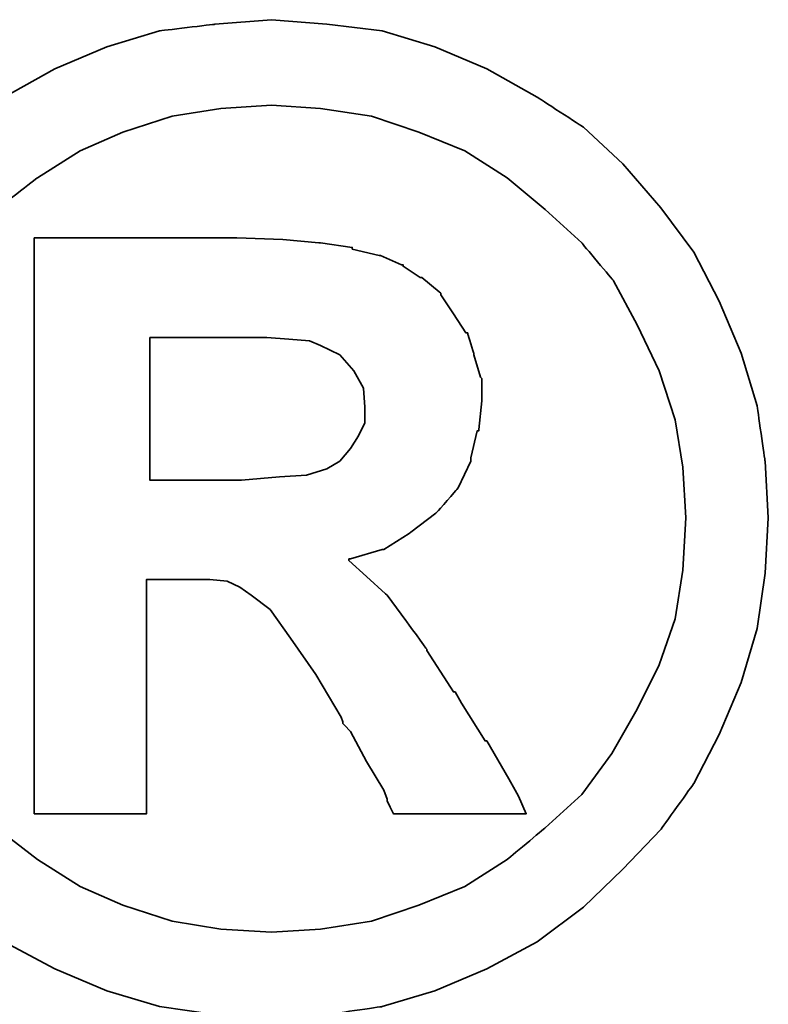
# Model space of a CAD drawing. Header units: millimetres. Extents: x -386 to 3135, y -1989 to 860.
# Tile 89 of 256: x -68.79 to -67.53, y -1628.44 to -1626.78. Entities that reach past the tile are written whole.
import ezdxf

# ---------------------------------------------------------------- set-up
doc = ezdxf.new("R2010")
doc.units = ezdxf.units.MM
doc.layers.add('DIM', color=4, linetype='CONTINUOUS')
doc.layers.add('layer 1', color=7, linetype='CONTINUOUS')

# ---------------------------------------------------------------- blocks, each defined once
blk = doc.blocks.new('TBI MOTION logo(完整正式版)')
at = {"layer": 'layer 1', "color": 22, "lineweight": 35}
for points, knots in [([(-91.89366, 20.43624), (-91.89366, 20.43624), (-91.91351, 20.77862), (-91.91351, 20.77862), (-91.91351, 20.77862), (-91.91351, 20.77862), (-91.96114, 21.11206), (-91.96114, 21.11206), (-91.96114, 21.11206), (-91.96114, 21.11206), (-92.05641, 21.42764), (-92.05641, 21.42764), (-92.05641, 21.42764), (-92.05641, 21.42764), (-92.18939, 21.74124), (-92.18939, 21.74124), (-92.18939, 21.74124), (-92.18939, 21.74124), (-92.34222, 22.03697), (-92.34222, 22.03697), (-92.34222, 22.03697), (-92.34222, 22.03697), (-92.5407, 22.30294), (-92.5407, 22.30294), (-92.5407, 22.30294), (-92.5407, 22.30294), (-92.76895, 22.5689), (-92.76895, 22.5689), (-92.76895, 22.5689), (-92.76895, 22.5689), (-93.00713, 22.78921), (-93.00713, 22.78921), (-93.00713, 22.78921), (-93.00713, 22.78921), (-93.285, 22.96982), (-93.285, 22.96982), (-93.285, 22.96982), (-93.285, 22.96982), (-93.58867, 23.14051), (-93.58867, 23.14051), (-93.58867, 23.14051), (-93.58867, 23.14051), (-93.90227, 23.2735), (-93.90227, 23.2735), (-93.90227, 23.2735), (-93.90227, 23.2735), (-94.21785, 23.36877), (-94.21785, 23.36877), (-94.21785, 23.36877), (-94.21785, 23.36877), (-94.55129, 23.40846), (-94.55129, 23.40846), (-94.55129, 23.40846), (-94.55129, 23.40846), (-94.88474, 23.43625), (-94.88474, 23.43625), (-94.88474, 23.43625), (-94.88474, 23.43625), (-95.22612, 23.40846), (-95.22612, 23.40846), (-95.22612, 23.40846), (-95.22612, 23.40846), (-95.55956, 23.36877), (-95.55956, 23.36877), (-95.55956, 23.36877), (-95.55956, 23.36877), (-95.87515, 23.2735), (-95.87515, 23.2735), (-95.87515, 23.2735), (-95.87515, 23.2735), (-96.18973, 23.14051), (-96.18973, 23.14051), (-96.18973, 23.14051), (-96.18973, 23.14051), (-96.4944, 22.96982), (-96.4944, 22.96982), (-96.4944, 22.96982), (-96.4944, 22.96982), (-96.77028, 22.78921), (-96.77028, 22.78921), (-96.77028, 22.78921), (-96.77028, 22.78921), (-97.00846, 22.5689), (-97.00846, 22.5689), (-97.00846, 22.5689), (-97.00846, 22.5689), (-97.23671, 22.30294), (-97.23671, 22.30294), (-97.23671, 22.30294), (-97.23671, 22.30294), (-97.43618, 22.03697), (-97.43618, 22.03697), (-97.43618, 22.03697), (-97.43618, 22.03697), (-97.58901, 21.74124), (-97.58901, 21.74124), (-97.58901, 21.74124), (-97.58901, 21.74124), (-97.72298, 21.42764), (-97.72298, 21.42764), (-97.72298, 21.42764), (-97.72298, 21.42764), (-97.81825, 21.11206), (-97.81825, 21.11206), (-97.81825, 21.11206), (-97.81825, 21.11206), (-97.86589, 20.77862), (-97.86589, 20.77862), (-97.86589, 20.77862), (-97.86589, 20.77862), (-97.88375, 20.43624), (-97.88375, 20.43624), (-97.88375, 20.43624), (-97.88375, 20.43624), (-97.86589, 20.1028), (-97.86589, 20.1028), (-97.86589, 20.1028), (-97.86589, 20.1028), (-97.81825, 19.77035), (-97.81825, 19.77035), (-97.81825, 19.77035), (-97.81825, 19.77035), (-97.72298, 19.44583), (-97.72298, 19.44583), (-97.72298, 19.44583), (-97.72298, 19.44583), (-97.58901, 19.13224), (-97.58901, 19.13224), (-97.58901, 19.13224), (-97.58901, 19.13224), (-97.43618, 18.83749), (-97.43618, 18.83749), (-97.43618, 18.83749), (-97.43618, 18.83749), (-97.23671, 18.55963), (-97.23671, 18.55963), (-97.23671, 18.55963), (-97.23671, 18.55963), (-97.00846, 18.32145), (-97.00846, 18.32145), (-97.00846, 18.32145), (-97.00846, 18.32145), (-96.77028, 18.0932), (-96.77028, 18.0932), (-96.77028, 18.0932), (-96.77028, 18.0932), (-96.4944, 17.88381), (-96.4944, 17.88381), (-96.4944, 17.88381), (-96.4944, 17.88381), (-96.18973, 17.72205), (-96.18973, 17.72205), (-96.18973, 17.72205), (-96.18973, 17.72205), (-95.87515, 17.58906), (-95.87515, 17.58906), (-95.87515, 17.58906), (-95.87515, 17.58906), (-95.55956, 17.4938), (-95.55956, 17.4938), (-95.55956, 17.4938), (-95.55956, 17.4938), (-95.22612, 17.44616), (-95.22612, 17.44616), (-95.22612, 17.44616), (-95.22612, 17.44616), (-94.88474, 17.42631), (-94.88474, 17.42631), (-94.88474, 17.42631), (-94.88474, 17.42631), (-94.55129, 17.44616), (-94.55129, 17.44616), (-94.55129, 17.44616), (-94.55129, 17.44616), (-94.21785, 17.4938), (-94.21785, 17.4938), (-94.21785, 17.4938), (-94.21785, 17.4938), (-93.90227, 17.58906), (-93.90227, 17.58906), (-93.90227, 17.58906), (-93.90227, 17.58906), (-93.58867, 17.72205), (-93.58867, 17.72205), (-93.58867, 17.72205), (-93.58867, 17.72205), (-93.285, 17.88381), (-93.285, 17.88381), (-93.285, 17.88381), (-93.285, 17.88381), (-93.00713, 18.0932), (-93.00713, 18.0932), (-93.00713, 18.0932), (-93.00713, 18.0932), (-92.76895, 18.32145), (-92.76895, 18.32145), (-92.76895, 18.32145), (-92.76895, 18.32145), (-92.5407, 18.55963), (-92.5407, 18.55963), (-92.5407, 18.55963), (-92.5407, 18.55963), (-92.34222, 18.83749), (-92.34222, 18.83749), (-92.34222, 18.83749), (-92.34222, 18.83749), (-92.18939, 19.13224), (-92.18939, 19.13224), (-92.18939, 19.13224), (-92.18939, 19.13224), (-92.05641, 19.44583), (-92.05641, 19.44583), (-92.05641, 19.44583), (-92.05641, 19.44583), (-91.96114, 19.77035), (-91.96114, 19.77035), (-91.96114, 19.77035), (-91.96114, 19.77035), (-91.91351, 20.1028), (-91.91351, 20.1028), (-91.91351, 20.1028), (-91.91351, 20.1028), (-91.89366, 20.43624), (-91.89366, 20.43624)], [0, 0, 0, 0, 0.0178571, 0.0178571, 0.0178571, 0.0178572, 0.0357143, 0.0357143, 0.0357143, 0.0357143, 0.0535714, 0.0535714, 0.0535714, 0.0535714, 0.0714286, 0.0714286, 0.0714286, 0.0714286, 0.0892857, 0.0892857, 0.0892857, 0.0892857, 0.1071429, 0.1071429, 0.1071429, 0.1071429, 0.125, 0.125, 0.125, 0.125, 0.1428571, 0.1428571, 0.1428571, 0.1428572, 0.1607143, 0.1607143, 0.1607143, 0.1607143, 0.1785714, 0.1785714, 0.1785714, 0.1785714, 0.1964286, 0.1964286, 0.1964286, 0.1964286, 0.2142857, 0.2142857, 0.2142857, 0.2142857, 0.2321429, 0.2321429, 0.2321429, 0.2321429, 0.25, 0.25, 0.25, 0.25, 0.2678571, 0.2678571, 0.2678571, 0.2678572, 0.2857143, 0.2857143, 0.2857143, 0.2857143, 0.3035714, 0.3035714, 0.3035714, 0.3035714, 0.3214286, 0.3214286, 0.3214286, 0.3214286, 0.3392857, 0.3392857, 0.3392857, 0.3392857, 0.3571429, 0.3571429, 0.3571429, 0.3571429, 0.375, 0.375, 0.375, 0.375, 0.3928571, 0.3928571, 0.3928571, 0.3928572, 0.4107143, 0.4107143, 0.4107143, 0.4107143, 0.4285714, 0.4285714, 0.4285714, 0.4285714, 0.4464286, 0.4464286, 0.4464286, 0.4464286, 0.4642857, 0.4642857, 0.4642857, 0.4642857, 0.4821429, 0.4821429, 0.4821429, 0.4821429, 0.5, 0.5, 0.5, 0.5, 0.5178571, 0.5178571, 0.5178571, 0.5178572, 0.5357143, 0.5357143, 0.5357143, 0.5357143, 0.5535714, 0.5535714, 0.5535714, 0.5535714, 0.5714286, 0.5714286, 0.5714286, 0.5714286, 0.5892857, 0.5892857, 0.5892857, 0.5892857, 0.6071429, 0.6071429, 0.6071429, 0.6071429, 0.625, 0.625, 0.625, 0.625, 0.6428571, 0.6428571, 0.6428571, 0.6428572, 0.6607143, 0.6607143, 0.6607143, 0.6607143, 0.6785714, 0.6785714, 0.6785714, 0.6785714, 0.6964286, 0.6964286, 0.6964286, 0.6964286, 0.7142857, 0.7142857, 0.7142857, 0.7142857, 0.7321429, 0.7321429, 0.7321429, 0.7321429, 0.75, 0.75, 0.75, 0.75, 0.7678571, 0.7678571, 0.7678571, 0.7678572, 0.7857143, 0.7857143, 0.7857143, 0.7857143, 0.8035714, 0.8035714, 0.8035714, 0.8035714, 0.8214286, 0.8214286, 0.8214286, 0.8214286, 0.8392857, 0.8392857, 0.8392857, 0.8392857, 0.8571429, 0.8571429, 0.8571429, 0.8571429, 0.875, 0.875, 0.875, 0.875, 0.8928571, 0.8928571, 0.8928571, 0.8928572, 0.9107143, 0.9107143, 0.9107143, 0.9107143, 0.9285714, 0.9285714, 0.9285714, 0.9285714, 0.9464286, 0.9464286, 0.9464286, 0.9464286, 0.9642857, 0.9642857, 0.9642857, 0.9642857, 0.9821429, 0.9821429, 0.9821429, 0.9821429, 1, 1, 1, 1]), ([(-92.38986, 20.43624), (-92.38986, 20.43624), (-92.40871, 20.74091), (-92.40871, 20.74091), (-92.40871, 20.74091), (-92.40871, 20.74091), (-92.45536, 21.02672), (-92.45536, 21.02672), (-92.45536, 21.02672), (-92.45536, 21.02672), (-92.55063, 21.32245), (-92.55063, 21.32245), (-92.55063, 21.32245), (-92.55063, 21.32245), (-92.68361, 21.59833), (-92.68361, 21.59833), (-92.68361, 21.59833), (-92.68361, 21.59833), (-92.82651, 21.86429), (-92.82651, 21.86429), (-92.82651, 21.86429), (-92.82651, 21.86429), (-93.01705, 22.09255), (-93.01705, 22.09255), (-93.01705, 22.09255), (-93.01705, 22.09255), (-93.23736, 22.29301), (-93.23736, 22.29301), (-93.23736, 22.29301), (-93.23736, 22.29301), (-93.46561, 22.48355), (-93.46561, 22.48355), (-93.46561, 22.48355), (-93.46561, 22.48355), (-93.72165, 22.6463), (-93.72165, 22.6463), (-93.72165, 22.6463), (-93.72165, 22.6463), (-93.99754, 22.75944), (-93.99754, 22.75944), (-93.99754, 22.75944), (-93.99754, 22.75944), (-94.28335, 22.85471), (-94.28335, 22.85471), (-94.28335, 22.85471), (-94.28335, 22.85471), (-94.589, 22.90234), (-94.589, 22.90234), (-94.589, 22.90234), (-94.589, 22.90234), (-94.88474, 22.92219), (-94.88474, 22.92219), (-94.88474, 22.92219), (-94.88474, 22.92219), (-95.1894, 22.90234), (-95.1894, 22.90234), (-95.1894, 22.90234), (-95.1894, 22.90234), (-95.48315, 22.85471), (-95.48315, 22.85471), (-95.48315, 22.85471), (-95.48315, 22.85471), (-95.77988, 22.75944), (-95.77988, 22.75944), (-95.77988, 22.75944), (-95.77988, 22.75944), (-96.03691, 22.6463), (-96.03691, 22.6463), (-96.03691, 22.6463), (-96.03691, 22.6463), (-96.29394, 22.48355), (-96.29394, 22.48355), (-96.29394, 22.48355), (-96.29394, 22.48355), (-96.54203, 22.29301), (-96.54203, 22.29301), (-96.54203, 22.29301), (-96.54203, 22.29301), (-96.75937, 22.09255), (-96.75937, 22.09255), (-96.75937, 22.09255), (-96.75937, 22.09255), (-96.9509, 21.86429), (-96.9509, 21.86429), (-96.9509, 21.86429), (-96.9509, 21.86429), (-97.0938, 21.59833), (-97.0938, 21.59833), (-97.0938, 21.59833), (-97.0938, 21.59833), (-97.21686, 21.32245), (-97.21686, 21.32245), (-97.21686, 21.32245), (-97.21686, 21.32245), (-97.32206, 21.02672), (-97.32206, 21.02672), (-97.32206, 21.02672), (-97.32206, 21.02672), (-97.36076, 20.74091), (-97.36076, 20.74091), (-97.36076, 20.74091), (-97.36076, 20.74091), (-97.37961, 20.43624), (-97.37961, 20.43624), (-97.37961, 20.43624), (-97.37961, 20.43624), (-97.36076, 20.12165), (-97.36076, 20.12165), (-97.36076, 20.12165), (-97.36076, 20.12165), (-97.32206, 19.82791), (-97.32206, 19.82791), (-97.32206, 19.82791), (-97.32206, 19.82791), (-97.21686, 19.55102), (-97.21686, 19.55102), (-97.21686, 19.55102), (-97.21686, 19.55102), (-97.0938, 19.28407), (-97.0938, 19.28407), (-97.0938, 19.28407), (-97.0938, 19.28407), (-96.94098, 19.01811), (-96.94098, 19.01811), (-96.94098, 19.01811), (-96.94098, 19.01811), (-96.75937, 18.77001), (-96.75937, 18.77001), (-96.75937, 18.77001), (-96.75937, 18.77001), (-96.54203, 18.56955), (-96.54203, 18.56955), (-96.54203, 18.56955), (-96.54203, 18.56955), (-96.29394, 18.37901), (-96.29394, 18.37901), (-96.29394, 18.37901), (-96.29394, 18.37901), (-96.03691, 18.21725), (-96.03691, 18.21725), (-96.03691, 18.21725), (-96.03691, 18.21725), (-95.77988, 18.10412), (-95.77988, 18.10412), (-95.77988, 18.10412), (-95.77988, 18.10412), (-95.48315, 18.00786), (-95.48315, 18.00786), (-95.48315, 18.00786), (-95.48315, 18.00786), (-95.1894, 17.96022), (-95.1894, 17.96022), (-95.1894, 17.96022), (-95.1894, 17.96022), (-94.88474, 17.94137), (-94.88474, 17.94137), (-94.88474, 17.94137), (-94.88474, 17.94137), (-94.589, 17.96022), (-94.589, 17.96022), (-94.589, 17.96022), (-94.589, 17.96022), (-94.28335, 18.00786), (-94.28335, 18.00786), (-94.28335, 18.00786), (-94.28335, 18.00786), (-93.99754, 18.10412), (-93.99754, 18.10412), (-93.99754, 18.10412), (-93.99754, 18.10412), (-93.72165, 18.21725), (-93.72165, 18.21725), (-93.72165, 18.21725), (-93.72165, 18.21725), (-93.46561, 18.37901), (-93.46561, 18.37901), (-93.46561, 18.37901), (-93.46561, 18.37901), (-93.23736, 18.56955), (-93.23736, 18.56955), (-93.23736, 18.56955), (-93.23736, 18.56955), (-93.01705, 18.77001), (-93.01705, 18.77001), (-93.01705, 18.77001), (-93.01705, 18.77001), (-92.83644, 19.01811), (-92.83644, 19.01811), (-92.83644, 19.01811), (-92.83644, 19.01811), (-92.68361, 19.28407), (-92.68361, 19.28407), (-92.68361, 19.28407), (-92.68361, 19.28407), (-92.55063, 19.55102), (-92.55063, 19.55102), (-92.55063, 19.55102), (-92.55063, 19.55102), (-92.45536, 19.82791), (-92.45536, 19.82791), (-92.45536, 19.82791), (-92.45536, 19.82791), (-92.40871, 20.12165), (-92.40871, 20.12165), (-92.40871, 20.12165), (-92.40871, 20.12165), (-92.38986, 20.43624), (-92.38986, 20.43624)], [0, 0, 0, 0, 0.0192308, 0.0192308, 0.0192308, 0.0192308, 0.0384615, 0.0384615, 0.0384615, 0.0384615, 0.0576923, 0.0576923, 0.0576923, 0.0576923, 0.0769231, 0.0769231, 0.0769231, 0.0769231, 0.0961538, 0.0961538, 0.0961538, 0.0961539, 0.1153846, 0.1153846, 0.1153846, 0.1153846, 0.1346154, 0.1346154, 0.1346154, 0.1346154, 0.1538462, 0.1538462, 0.1538462, 0.1538462, 0.1730769, 0.1730769, 0.1730769, 0.1730769, 0.1923077, 0.1923077, 0.1923077, 0.1923077, 0.2115385, 0.2115385, 0.2115385, 0.2115385, 0.2307692, 0.2307692, 0.2307692, 0.2307692, 0.25, 0.25, 0.25, 0.25, 0.2692308, 0.2692308, 0.2692308, 0.2692308, 0.2884615, 0.2884615, 0.2884615, 0.2884615, 0.3076923, 0.3076923, 0.3076923, 0.3076923, 0.3269231, 0.3269231, 0.3269231, 0.3269231, 0.3461538, 0.3461538, 0.3461538, 0.3461539, 0.3653846, 0.3653846, 0.3653846, 0.3653846, 0.3846154, 0.3846154, 0.3846154, 0.3846154, 0.4038462, 0.4038462, 0.4038462, 0.4038462, 0.4230769, 0.4230769, 0.4230769, 0.4230769, 0.4423077, 0.4423077, 0.4423077, 0.4423077, 0.4615385, 0.4615385, 0.4615385, 0.4615385, 0.4807692, 0.4807692, 0.4807692, 0.4807692, 0.5, 0.5, 0.5, 0.5, 0.5192308, 0.5192308, 0.5192308, 0.5192308, 0.5384615, 0.5384615, 0.5384615, 0.5384615, 0.5576923, 0.5576923, 0.5576923, 0.5576923, 0.5769231, 0.5769231, 0.5769231, 0.5769231, 0.5961538, 0.5961538, 0.5961538, 0.5961539, 0.6153846, 0.6153846, 0.6153846, 0.6153846, 0.6346154, 0.6346154, 0.6346154, 0.6346154, 0.6538462, 0.6538462, 0.6538462, 0.6538462, 0.6730769, 0.6730769, 0.6730769, 0.6730769, 0.6923077, 0.6923077, 0.6923077, 0.6923077, 0.7115385, 0.7115385, 0.7115385, 0.7115385, 0.7307692, 0.7307692, 0.7307692, 0.7307692, 0.75, 0.75, 0.75, 0.75, 0.7692308, 0.7692308, 0.7692308, 0.7692308, 0.7884615, 0.7884615, 0.7884615, 0.7884615, 0.8076923, 0.8076923, 0.8076923, 0.8076923, 0.8269231, 0.8269231, 0.8269231, 0.8269231, 0.8461538, 0.8461538, 0.8461538, 0.8461539, 0.8653846, 0.8653846, 0.8653846, 0.8653846, 0.8846154, 0.8846154, 0.8846154, 0.8846154, 0.9038462, 0.9038462, 0.9038462, 0.9038462, 0.9230769, 0.9230769, 0.9230769, 0.9230769, 0.9423077, 0.9423077, 0.9423077, 0.9423077, 0.9615385, 0.9615385, 0.9615385, 0.9615385, 0.9807692, 0.9807692, 0.9807692, 0.9807692, 1, 1, 1, 1]), ([(-96.31279, 18.7323), (-96.31279, 18.7323), (-96.31279, 18.77001), (-96.31279, 18.77001), (-96.31279, 18.77001), (-96.31279, 18.77001), (-96.31279, 18.87422), (-96.31279, 18.87422), (-96.31279, 18.87422), (-96.31279, 18.87422), (-96.31279, 19.04689), (-96.31279, 19.04689), (-96.31279, 19.04689), (-96.31279, 19.04689), (-96.31279, 19.25529), (-96.31279, 19.25529), (-96.31279, 19.25529), (-96.31279, 19.25529), (-96.31279, 19.5024), (-96.31279, 19.5024), (-96.31279, 19.5024), (-96.31279, 19.5024), (-96.31279, 19.77035), (-96.31279, 19.77035), (-96.31279, 19.77035), (-96.31279, 19.77035), (-96.31279, 20.37868), (-96.31279, 20.37868), (-96.31279, 20.37868), (-96.31279, 20.37868), (-96.31279, 20.98801), (-96.31279, 20.98801), (-96.31279, 20.98801), (-96.31279, 20.98801), (-96.31279, 21.27482), (-96.31279, 21.27482), (-96.31279, 21.27482), (-96.31279, 21.27482), (-96.31279, 21.52291), (-96.31279, 21.52291), (-96.31279, 21.52291), (-96.31279, 21.52291), (-96.31279, 21.75017), (-96.31279, 21.75017), (-96.31279, 21.75017), (-96.31279, 21.75017), (-96.31279, 21.90399), (-96.31279, 21.90399), (-96.31279, 21.90399), (-96.31279, 21.90399), (-96.31279, 22.0072), (-96.31279, 22.0072), (-96.31279, 22.0072), (-96.31279, 22.0072), (-96.31279, 22.04689), (-96.31279, 22.04689), (-96.31279, 22.04689), (-96.31279, 22.04689), (-96.31279, 22.12232), (-96.31279, 22.12232), (-96.31279, 22.12232), (-96.31279, 22.12232), (-96.2463, 22.12232), (-96.2463, 22.12232), (-96.2463, 22.12232), (-96.2463, 22.12232), (-96.22645, 22.12232), (-96.22645, 22.12232), (-96.22645, 22.12232), (-96.22645, 22.12232), (-96.18973, 22.12232), (-96.18973, 22.12232), (-96.18973, 22.12232), (-96.18973, 22.12232), (-96.05576, 22.12232), (-96.05576, 22.12232), (-96.05576, 22.12232), (-96.05576, 22.12232), (-95.87515, 22.12232), (-95.87515, 22.12232), (-95.87515, 22.12232), (-95.87515, 22.12232), (-95.66476, 22.12232), (-95.66476, 22.12232), (-95.66476, 22.12232), (-95.66476, 22.12232), (-95.44643, 22.12232), (-95.44643, 22.12232), (-95.44643, 22.12232), (-95.44643, 22.12232), (-95.27375, 22.12232), (-95.27375, 22.12232), (-95.27375, 22.12232), (-95.27375, 22.12232), (-95.15963, 22.12232), (-95.15963, 22.12232), (-95.15963, 22.12232), (-95.15963, 22.12232), (-95.12291, 22.12232), (-95.12291, 22.12232), (-95.12291, 22.12232), (-95.12291, 22.12232), (-95.10306, 22.12232), (-95.10306, 22.12232), (-95.10306, 22.12232), (-95.10306, 22.12232), (-95.09314, 22.12232), (-95.09314, 22.12232), (-95.09314, 22.12232), (-95.09314, 22.12232), (-94.81725, 22.1124), (-94.81725, 22.1124), (-94.81725, 22.1124), (-94.81725, 22.1124), (-94.59893, 22.09255), (-94.59893, 22.09255), (-94.59893, 22.09255), (-94.59893, 22.09255), (-94.589, 22.09255), (-94.589, 22.09255), (-94.589, 22.09255), (-94.589, 22.09255), (-94.39846, 22.06476), (-94.39846, 22.06476), (-94.39846, 22.06476), (-94.39846, 22.06476), (-94.39846, 22.05483), (-94.39846, 22.05483), (-94.39846, 22.05483), (-94.39846, 22.05483), (-94.23571, 22.01713), (-94.23571, 22.01713), (-94.23571, 22.01713), (-94.23571, 22.01713), (-94.22777, 22.01713), (-94.22777, 22.01713), (-94.22777, 22.01713), (-94.22777, 22.01713), (-94.10273, 21.96056), (-94.10273, 21.96056), (-94.10273, 21.96056), (-94.10273, 21.96056), (-94.09281, 21.96056), (-94.09281, 21.96056), (-94.09281, 21.96056), (-94.09281, 21.96056), (-94.09281, 21.95162), (-94.09281, 21.95162), (-94.09281, 21.95162), (-94.09281, 21.95162), (-93.9896, 21.88415), (-93.9896, 21.88415), (-93.9896, 21.88415), (-93.9896, 21.88415), (-93.97868, 21.88415), (-93.97868, 21.88415), (-93.97868, 21.88415), (-93.97868, 21.88415), (-93.87448, 21.79781), (-93.87448, 21.79781), (-93.87448, 21.79781), (-93.87448, 21.79781), (-93.86456, 21.78888), (-93.86456, 21.78888), (-93.86456, 21.78888), (-93.86456, 21.78888), (-93.86456, 21.77895), (-93.86456, 21.77895), (-93.86456, 21.77895), (-93.86456, 21.77895), (-93.78913, 21.66483), (-93.78913, 21.66483), (-93.78913, 21.66483), (-93.78913, 21.66483), (-93.71371, 21.5507), (-93.71371, 21.5507), (-93.71371, 21.5507), (-93.71371, 21.5507), (-93.7028, 21.5507), (-93.7028, 21.5507), (-93.7028, 21.5507), (-93.7028, 21.5507), (-93.7028, 21.54078), (-93.7028, 21.54078), (-93.7028, 21.54078), (-93.7028, 21.54078), (-93.66608, 21.42764), (-93.66608, 21.42764), (-93.66608, 21.42764), (-93.66608, 21.42764), (-93.66608, 21.41772), (-93.66608, 21.41772), (-93.66608, 21.41772), (-93.66608, 21.41772), (-93.62638, 21.28474), (-93.62638, 21.28474), (-93.62638, 21.28474), (-93.62638, 21.28474), (-93.61844, 21.27482), (-93.61844, 21.27482), (-93.61844, 21.27482), (-93.61844, 21.27482), (-93.61844, 21.14977), (-93.61844, 21.14977), (-93.61844, 21.14977), (-93.61844, 21.14977), (-93.61844, 21.14183), (-93.61844, 21.14183), (-93.61844, 21.14183), (-93.61844, 21.14183), (-93.6363, 20.96915), (-93.6363, 20.96915), (-93.6363, 20.96915), (-93.6363, 20.96915), (-93.6363, 20.96122), (-93.6363, 20.96122), (-93.6363, 20.96122), (-93.6363, 20.96122), (-93.64623, 20.96122), (-93.64623, 20.96122), (-93.64623, 20.96122), (-93.64623, 20.96122), (-93.68493, 20.79847), (-93.68493, 20.79847), (-93.68493, 20.79847), (-93.68493, 20.79847), (-93.68493, 20.78854), (-93.68493, 20.78854), (-93.68493, 20.78854), (-93.68493, 20.78854), (-93.68493, 20.77862), (-93.68493, 20.77862), (-93.68493, 20.77862), (-93.68493, 20.77862), (-93.76135, 20.61785), (-93.76135, 20.61785), (-93.76135, 20.61785), (-93.76135, 20.61785), (-93.76929, 20.60693), (-93.76929, 20.60693), (-93.76929, 20.60693), (-93.76929, 20.60693), (-93.8844, 20.47495), (-93.8844, 20.47495), (-93.8844, 20.47495), (-93.8844, 20.47495), (-93.89433, 20.46502), (-93.89433, 20.46502), (-93.89433, 20.46502), (-93.89433, 20.46502), (-94.04517, 20.34991), (-94.04517, 20.34991), (-94.04517, 20.34991), (-94.04517, 20.34991), (-94.05509, 20.34197), (-94.05509, 20.34197), (-94.05509, 20.34197), (-94.05509, 20.34197), (-94.20792, 20.2467), (-94.20792, 20.2467), (-94.20792, 20.2467), (-94.20792, 20.2467), (-94.21785, 20.2467), (-94.21785, 20.2467), (-94.21785, 20.2467), (-94.21785, 20.2467), (-94.40839, 20.18913), (-94.40839, 20.18913), (-94.40839, 20.18913), (-94.40839, 20.18913), (-94.41831, 20.18913), (-94.41831, 20.18913), (-94.41831, 20.18913), (-94.41831, 20.18913), (-94.41831, 20.17921), (-94.41831, 20.17921), (-94.41831, 20.17921), (-94.41831, 20.17921), (-94.31312, 20.08394), (-94.31312, 20.08394), (-94.31312, 20.08394), (-94.31312, 20.08394), (-94.198, 19.97875), (-94.198, 19.97875), (-94.198, 19.97875), (-94.198, 19.97875), (-94.18907, 19.97081), (-94.18907, 19.97081), (-94.18907, 19.97081), (-94.18907, 19.97081), (-94.07494, 19.81798), (-94.07494, 19.81798), (-94.07494, 19.81798), (-94.07494, 19.81798), (-93.9499, 19.6453), (-93.9499, 19.6453), (-93.9499, 19.6453), (-93.9499, 19.6453), (-93.9499, 19.63736), (-93.9499, 19.63736), (-93.9499, 19.63736), (-93.9499, 19.63736), (-93.80799, 19.41705), (-93.80799, 19.41705), (-93.80799, 19.41705), (-93.80799, 19.41705), (-93.78913, 19.38828), (-93.78913, 19.38828), (-93.78913, 19.38828), (-93.78913, 19.38828), (-93.77921, 19.38828), (-93.77921, 19.38828), (-93.77921, 19.38828), (-93.77921, 19.38828), (-93.7415, 19.32178), (-93.7415, 19.32178), (-93.7415, 19.32178), (-93.7415, 19.32178), (-93.59859, 19.09353), (-93.59859, 19.09353), (-93.59859, 19.09353), (-93.59859, 19.09353), (-93.58867, 19.09353), (-93.58867, 19.09353), (-93.58867, 19.09353), (-93.58867, 19.09353), (-93.45569, 18.86528), (-93.45569, 18.86528), (-93.45569, 18.86528), (-93.45569, 18.86528), (-93.41798, 18.7978), (-93.41798, 18.7978), (-93.41798, 18.7978), (-93.41798, 18.7978), (-93.39813, 18.76009), (-93.39813, 18.76009), (-93.39813, 18.76009), (-93.39813, 18.76009), (-93.3505, 18.6549), (-93.3505, 18.6549), (-93.3505, 18.6549), (-93.3505, 18.6549), (-93.45569, 18.6549), (-93.45569, 18.6549), (-93.45569, 18.6549), (-93.45569, 18.6549), (-93.47454, 18.6549), (-93.47454, 18.6549), (-93.47454, 18.6549), (-93.47454, 18.6549), (-93.56088, 18.6549), (-93.56088, 18.6549), (-93.56088, 18.6549), (-93.56088, 18.6549), (-93.78913, 18.6549), (-93.78913, 18.6549), (-93.78913, 18.6549), (-93.78913, 18.6549), (-94.01738, 18.6549), (-94.01738, 18.6549), (-94.01738, 18.6549), (-94.01738, 18.6549), (-94.09281, 18.6549), (-94.09281, 18.6549), (-94.09281, 18.6549), (-94.09281, 18.6549), (-94.11265, 18.6549), (-94.11265, 18.6549), (-94.11265, 18.6549), (-94.11265, 18.6549), (-94.15036, 18.6549), (-94.15036, 18.6549), (-94.15036, 18.6549), (-94.15036, 18.6549), (-94.17021, 18.69459), (-94.17021, 18.69459), (-94.17021, 18.69459), (-94.17021, 18.69459), (-94.18907, 18.7323), (-94.18907, 18.7323), (-94.18907, 18.7323), (-94.18907, 18.7323), (-94.18907, 18.74223), (-94.18907, 18.74223), (-94.18907, 18.74223), (-94.18907, 18.74223), (-94.20792, 18.7978), (-94.20792, 18.7978), (-94.20792, 18.7978), (-94.20792, 18.7978), (-94.31312, 18.97048), (-94.31312, 18.97048), (-94.31312, 18.97048), (-94.31312, 18.97048), (-94.40839, 19.1501), (-94.40839, 19.1501), (-94.40839, 19.1501), (-94.40839, 19.1501), (-94.4461, 19.1888), (-94.4461, 19.1888), (-94.4461, 19.1888), (-94.4461, 19.1888), (-94.45602, 19.19873), (-94.45602, 19.19873), (-94.45602, 19.19873), (-94.45602, 19.19873), (-94.45602, 19.20766), (-94.45602, 19.20766), (-94.45602, 19.20766), (-94.45602, 19.20766), (-94.46595, 19.23644), (-94.46595, 19.23644), (-94.46595, 19.23644), (-94.46595, 19.23644), (-94.61679, 19.49347), (-94.61679, 19.49347), (-94.61679, 19.49347), (-94.61679, 19.49347), (-94.76962, 19.7118), (-94.76962, 19.7118), (-94.76962, 19.7118), (-94.76962, 19.7118), (-94.89268, 19.88447), (-94.89268, 19.88447), (-94.89268, 19.88447), (-94.89268, 19.88447), (-95.00779, 19.97081), (-95.00779, 19.97081), (-95.00779, 19.97081), (-95.00779, 19.97081), (-95.07528, 20.01845), (-95.07528, 20.01845), (-95.07528, 20.01845), (-95.07528, 20.01845), (-95.1507, 20.05616), (-95.1507, 20.05616), (-95.1507, 20.05616), (-95.1507, 20.05616), (-95.2549, 20.06608), (-95.2549, 20.06608), (-95.2549, 20.06608), (-95.2549, 20.06608), (-95.38887, 20.06608), (-95.38887, 20.06608), (-95.38887, 20.06608), (-95.38887, 20.06608), (-95.40872, 20.06608), (-95.40872, 20.06608), (-95.40872, 20.06608), (-95.40872, 20.06608), (-95.42658, 20.06608), (-95.42658, 20.06608), (-95.42658, 20.06608), (-95.42658, 20.06608), (-95.5417, 20.06608), (-95.5417, 20.06608), (-95.5417, 20.06608), (-95.5417, 20.06608), (-95.63697, 20.06608), (-95.63697, 20.06608), (-95.63697, 20.06608), (-95.63697, 20.06608), (-95.63697, 19.99761), (-95.63697, 19.99761), (-95.63697, 19.99761), (-95.63697, 19.99761), (-95.63697, 19.92318), (-95.63697, 19.92318), (-95.63697, 19.92318), (-95.63697, 19.92318), (-95.63697, 19.69294), (-95.63697, 19.69294), (-95.63697, 19.69294), (-95.63697, 19.69294), (-95.63697, 19.44583), (-95.63697, 19.44583), (-95.63697, 19.44583), (-95.63697, 19.44583), (-95.63697, 19.17888), (-95.63697, 19.17888), (-95.63697, 19.17888), (-95.63697, 19.17888), (-95.63697, 18.96055), (-95.63697, 18.96055), (-95.63697, 18.96055), (-95.63697, 18.96055), (-95.63697, 18.87422), (-95.63697, 18.87422), (-95.63697, 18.87422), (-95.63697, 18.87422), (-95.63697, 18.80773), (-95.63697, 18.80773), (-95.63697, 18.80773), (-95.63697, 18.80773), (-95.63697, 18.75017), (-95.63697, 18.75017), (-95.63697, 18.75017), (-95.63697, 18.75017), (-95.63697, 18.7323), (-95.63697, 18.7323), (-95.63697, 18.7323), (-95.63697, 18.7323), (-95.63697, 18.6549), (-95.63697, 18.6549), (-95.63697, 18.6549), (-95.63697, 18.6549), (-95.70247, 18.6549), (-95.70247, 18.6549), (-95.70247, 18.6549), (-95.70247, 18.6549), (-95.72232, 18.6549), (-95.72232, 18.6549), (-95.72232, 18.6549), (-95.72232, 18.6549), (-95.77988, 18.6549), (-95.77988, 18.6549), (-95.77988, 18.6549), (-95.77988, 18.6549), (-95.97835, 18.6549), (-95.97835, 18.6549), (-95.97835, 18.6549), (-95.97835, 18.6549), (-96.15103, 18.6549), (-96.15103, 18.6549), (-96.15103, 18.6549), (-96.15103, 18.6549), (-96.2076, 18.6549), (-96.2076, 18.6549), (-96.2076, 18.6549), (-96.2076, 18.6549), (-96.2463, 18.6549), (-96.2463, 18.6549), (-96.2463, 18.6549), (-96.2463, 18.6549), (-96.31279, 18.6549), (-96.31279, 18.6549), (-96.31279, 18.6549), (-96.31279, 18.6549), (-96.31279, 18.7323), (-96.31279, 18.7323)], [0, 0, 0, 0, 0.0074074, 0.0074074, 0.0074074, 0.0074074, 0.0148148, 0.0148148, 0.0148148, 0.0148148, 0.0222222, 0.0222222, 0.0222222, 0.0222222, 0.0296296, 0.0296296, 0.0296296, 0.0296296, 0.037037, 0.037037, 0.037037, 0.037037, 0.0444444, 0.0444444, 0.0444444, 0.0444445, 0.0518519, 0.0518519, 0.0518519, 0.0518519, 0.0592593, 0.0592593, 0.0592593, 0.0592593, 0.0666667, 0.0666667, 0.0666667, 0.0666667, 0.0740741, 0.0740741, 0.0740741, 0.0740741, 0.0814815, 0.0814815, 0.0814815, 0.0814815, 0.0888889, 0.0888889, 0.0888889, 0.0888889, 0.0962963, 0.0962963, 0.0962963, 0.0962963, 0.1037037, 0.1037037, 0.1037037, 0.1037037, 0.1111111, 0.1111111, 0.1111111, 0.1111111, 0.1185185, 0.1185185, 0.1185185, 0.1185185, 0.1259259, 0.1259259, 0.1259259, 0.1259259, 0.1333333, 0.1333333, 0.1333333, 0.1333333, 0.1407407, 0.1407407, 0.1407407, 0.1407408, 0.1481481, 0.1481481, 0.1481481, 0.1481482, 0.1555556, 0.1555556, 0.1555556, 0.1555556, 0.162963, 0.162963, 0.162963, 0.162963, 0.1703704, 0.1703704, 0.1703704, 0.1703704, 0.1777778, 0.1777778, 0.1777778, 0.1777778, 0.1851852, 0.1851852, 0.1851852, 0.1851852, 0.1925926, 0.1925926, 0.1925926, 0.1925926, 0.2, 0.2, 0.2, 0.2, 0.2074074, 0.2074074, 0.2074074, 0.2074074, 0.2148148, 0.2148148, 0.2148148, 0.2148148, 0.2222222, 0.2222222, 0.2222222, 0.2222222, 0.2296296, 0.2296296, 0.2296296, 0.2296296, 0.237037, 0.237037, 0.237037, 0.237037, 0.2444444, 0.2444444, 0.2444444, 0.2444445, 0.2518519, 0.2518519, 0.2518519, 0.2518519, 0.2592593, 0.2592593, 0.2592593, 0.2592593, 0.2666667, 0.2666667, 0.2666667, 0.2666667, 0.2740741, 0.2740741, 0.2740741, 0.2740741, 0.2814815, 0.2814815, 0.2814815, 0.2814815, 0.2888889, 0.2888889, 0.2888889, 0.2888889, 0.2962963, 0.2962963, 0.2962963, 0.2962963, 0.3037037, 0.3037037, 0.3037037, 0.3037037, 0.3111111, 0.3111111, 0.3111111, 0.3111111, 0.3185185, 0.3185185, 0.3185185, 0.3185185, 0.3259259, 0.3259259, 0.3259259, 0.3259259, 0.3333333, 0.3333333, 0.3333333, 0.3333333, 0.3407407, 0.3407407, 0.3407407, 0.3407408, 0.3481481, 0.3481481, 0.3481481, 0.3481482, 0.3555556, 0.3555556, 0.3555556, 0.3555556, 0.362963, 0.362963, 0.362963, 0.362963, 0.3703704, 0.3703704, 0.3703704, 0.3703704, 0.3777778, 0.3777778, 0.3777778, 0.3777778, 0.3851852, 0.3851852, 0.3851852, 0.3851852, 0.3925926, 0.3925926, 0.3925926, 0.3925926, 0.4, 0.4, 0.4, 0.4, 0.4074074, 0.4074074, 0.4074074, 0.4074074, 0.4148148, 0.4148148, 0.4148148, 0.4148148, 0.4222222, 0.4222222, 0.4222222, 0.4222222, 0.4296296, 0.4296296, 0.4296296, 0.4296296, 0.437037, 0.437037, 0.437037, 0.437037, 0.4444444, 0.4444444, 0.4444444, 0.4444445, 0.4518519, 0.4518519, 0.4518519, 0.4518519, 0.4592593, 0.4592593, 0.4592593, 0.4592593, 0.4666667, 0.4666667, 0.4666667, 0.4666667, 0.4740741, 0.4740741, 0.4740741, 0.4740741, 0.4814815, 0.4814815, 0.4814815, 0.4814815, 0.4888889, 0.4888889, 0.4888889, 0.4888889, 0.4962963, 0.4962963, 0.4962963, 0.4962963, 0.5037037, 0.5037037, 0.5037037, 0.5037037, 0.5111111, 0.5111111, 0.5111111, 0.5111111, 0.5185185, 0.5185185, 0.5185185, 0.5185185, 0.5259259, 0.5259259, 0.5259259, 0.5259259, 0.5333333, 0.5333333, 0.5333333, 0.5333333, 0.5407407, 0.5407407, 0.5407407, 0.5407408, 0.5481481, 0.5481481, 0.5481481, 0.5481482, 0.5555556, 0.5555556, 0.5555556, 0.5555556, 0.562963, 0.562963, 0.562963, 0.562963, 0.5703704, 0.5703704, 0.5703704, 0.5703704, 0.5777778, 0.5777778, 0.5777778, 0.5777778, 0.5851852, 0.5851852, 0.5851852, 0.5851852, 0.5925926, 0.5925926, 0.5925926, 0.5925926, 0.6, 0.6, 0.6, 0.6, 0.6074074, 0.6074074, 0.6074074, 0.6074074, 0.6148148, 0.6148148, 0.6148148, 0.6148148, 0.6222222, 0.6222222, 0.6222222, 0.6222222, 0.6296296, 0.6296296, 0.6296296, 0.6296296, 0.637037, 0.637037, 0.637037, 0.637037, 0.6444444, 0.6444444, 0.6444444, 0.6444445, 0.6518519, 0.6518519, 0.6518519, 0.6518519, 0.6592593, 0.6592593, 0.6592593, 0.6592593, 0.6666667, 0.6666667, 0.6666667, 0.6666667, 0.6740741, 0.6740741, 0.6740741, 0.6740741, 0.6814815, 0.6814815, 0.6814815, 0.6814815, 0.6888889, 0.6888889, 0.6888889, 0.6888889, 0.6962963, 0.6962963, 0.6962963, 0.6962963, 0.7037037, 0.7037037, 0.7037037, 0.7037037, 0.7111111, 0.7111111, 0.7111111, 0.7111111, 0.7185185, 0.7185185, 0.7185185, 0.7185185, 0.7259259, 0.7259259, 0.7259259, 0.7259259, 0.7333333, 0.7333333, 0.7333333, 0.7333333, 0.7407407, 0.7407407, 0.7407407, 0.7407408, 0.7481481, 0.7481481, 0.7481481, 0.7481482, 0.7555556, 0.7555556, 0.7555556, 0.7555556, 0.762963, 0.762963, 0.762963, 0.762963, 0.7703704, 0.7703704, 0.7703704, 0.7703704, 0.7777778, 0.7777778, 0.7777778, 0.7777778, 0.7851852, 0.7851852, 0.7851852, 0.7851852, 0.7925926, 0.7925926, 0.7925926, 0.7925926, 0.8, 0.8, 0.8, 0.8, 0.8074074, 0.8074074, 0.8074074, 0.8074074, 0.8148148, 0.8148148, 0.8148148, 0.8148148, 0.8222222, 0.8222222, 0.8222222, 0.8222222, 0.8296296, 0.8296296, 0.8296296, 0.8296296, 0.837037, 0.837037, 0.837037, 0.837037, 0.8444444, 0.8444444, 0.8444444, 0.8444445, 0.8518519, 0.8518519, 0.8518519, 0.8518519, 0.8592593, 0.8592593, 0.8592593, 0.8592593, 0.8666667, 0.8666667, 0.8666667, 0.8666667, 0.8740741, 0.8740741, 0.8740741, 0.8740741, 0.8814815, 0.8814815, 0.8814815, 0.8814815, 0.8888889, 0.8888889, 0.8888889, 0.8888889, 0.8962963, 0.8962963, 0.8962963, 0.8962963, 0.9037037, 0.9037037, 0.9037037, 0.9037037, 0.9111111, 0.9111111, 0.9111111, 0.9111111, 0.9185185, 0.9185185, 0.9185185, 0.9185185, 0.9259259, 0.9259259, 0.9259259, 0.9259259, 0.9333333, 0.9333333, 0.9333333, 0.9333333, 0.9407407, 0.9407407, 0.9407407, 0.9407408, 0.9481481, 0.9481481, 0.9481481, 0.9481482, 0.9555556, 0.9555556, 0.9555556, 0.9555556, 0.962963, 0.962963, 0.962963, 0.962963, 0.9703704, 0.9703704, 0.9703704, 0.9703704, 0.9777778, 0.9777778, 0.9777778, 0.9777778, 0.9851852, 0.9851852, 0.9851852, 0.9851852, 0.9925926, 0.9925926, 0.9925926, 0.9925926, 1, 1, 1, 1]), ([(-95.61712, 21.52291), (-95.61712, 21.52291), (-95.61712, 21.44551), (-95.61712, 21.44551), (-95.61712, 21.44551), (-95.61712, 21.44551), (-95.61712, 21.27482), (-95.61712, 21.27482), (-95.61712, 21.27482), (-95.61712, 21.27482), (-95.61712, 21.08328), (-95.61712, 21.08328), (-95.61712, 21.08328), (-95.61712, 21.08328), (-95.61712, 20.91358), (-95.61712, 20.91358), (-95.61712, 20.91358), (-95.61712, 20.91358), (-95.61712, 20.74091), (-95.61712, 20.74091), (-95.61712, 20.74091), (-95.61712, 20.74091), (-95.61712, 20.66449), (-95.61712, 20.66449), (-95.61712, 20.66449), (-95.61712, 20.66449), (-95.59926, 20.66449), (-95.59926, 20.66449), (-95.59926, 20.66449), (-95.59926, 20.66449), (-95.38887, 20.66449), (-95.38887, 20.66449), (-95.38887, 20.66449), (-95.38887, 20.66449), (-95.15963, 20.66449), (-95.15963, 20.66449), (-95.15963, 20.66449), (-95.15963, 20.66449), (-95.08421, 20.66449), (-95.08421, 20.66449), (-95.08421, 20.66449), (-95.08421, 20.66449), (-95.06535, 20.66449), (-95.06535, 20.66449), (-95.06535, 20.66449), (-95.06535, 20.66449), (-94.8371, 20.68335), (-94.8371, 20.68335), (-94.8371, 20.68335), (-94.8371, 20.68335), (-94.67435, 20.69327), (-94.67435, 20.69327), (-94.67435, 20.69327), (-94.67435, 20.69327), (-94.55129, 20.73098), (-94.55129, 20.73098), (-94.55129, 20.73098), (-94.55129, 20.73098), (-94.47389, 20.77862), (-94.47389, 20.77862), (-94.47389, 20.77862), (-94.47389, 20.77862), (-94.40839, 20.85503), (-94.40839, 20.85503), (-94.40839, 20.85503), (-94.40839, 20.85503), (-94.36075, 20.93145), (-94.36075, 20.93145), (-94.36075, 20.93145), (-94.36075, 20.93145), (-94.32304, 21.00885), (-94.32304, 21.00885), (-94.32304, 21.00885), (-94.32304, 21.00885), (-94.32304, 21.10214), (-94.32304, 21.10214), (-94.32304, 21.10214), (-94.32304, 21.10214), (-94.33098, 21.21726), (-94.33098, 21.21726), (-94.33098, 21.21726), (-94.33098, 21.21726), (-94.38854, 21.32245), (-94.38854, 21.32245), (-94.38854, 21.32245), (-94.38854, 21.32245), (-94.47389, 21.41772), (-94.47389, 21.41772), (-94.47389, 21.41772), (-94.47389, 21.41772), (-94.589, 21.47528), (-94.589, 21.47528), (-94.589, 21.47528), (-94.589, 21.47528), (-94.65549, 21.50306), (-94.65549, 21.50306), (-94.65549, 21.50306), (-94.65549, 21.50306), (-94.77954, 21.51299), (-94.77954, 21.51299), (-94.77954, 21.51299), (-94.77954, 21.51299), (-94.91252, 21.52291), (-94.91252, 21.52291), (-94.91252, 21.52291), (-94.91252, 21.52291), (-95.10306, 21.52291), (-95.10306, 21.52291), (-95.10306, 21.52291), (-95.10306, 21.52291), (-95.12291, 21.52291), (-95.12291, 21.52291), (-95.12291, 21.52291), (-95.12291, 21.52291), (-95.19833, 21.52291), (-95.19833, 21.52291), (-95.19833, 21.52291), (-95.19833, 21.52291), (-95.40872, 21.52291), (-95.40872, 21.52291), (-95.40872, 21.52291), (-95.40872, 21.52291), (-95.59926, 21.52291), (-95.59926, 21.52291), (-95.59926, 21.52291), (-95.59926, 21.52291), (-95.61712, 21.52291), (-95.61712, 21.52291)], [0, 0, 0, 0, 0.03125, 0.03125, 0.03125, 0.03125, 0.0625, 0.0625, 0.0625, 0.0625, 0.09375, 0.09375, 0.09375, 0.09375, 0.125, 0.125, 0.125, 0.125, 0.15625, 0.15625, 0.15625, 0.15625, 0.1875, 0.1875, 0.1875, 0.1875, 0.21875, 0.21875, 0.21875, 0.21875, 0.25, 0.25, 0.25, 0.25, 0.28125, 0.28125, 0.28125, 0.28125, 0.3125, 0.3125, 0.3125, 0.3125, 0.34375, 0.34375, 0.34375, 0.34375, 0.375, 0.375, 0.375, 0.375, 0.40625, 0.40625, 0.40625, 0.40625, 0.4375, 0.4375, 0.4375, 0.4375, 0.46875, 0.46875, 0.46875, 0.46875, 0.5, 0.5, 0.5, 0.5, 0.53125, 0.53125, 0.53125, 0.53125, 0.5625, 0.5625, 0.5625, 0.5625, 0.59375, 0.59375, 0.59375, 0.59375, 0.625, 0.625, 0.625, 0.625, 0.65625, 0.65625, 0.65625, 0.65625, 0.6875, 0.6875, 0.6875, 0.6875, 0.71875, 0.71875, 0.71875, 0.71875, 0.75, 0.75, 0.75, 0.75, 0.78125, 0.78125, 0.78125, 0.78125, 0.8125, 0.8125, 0.8125, 0.8125, 0.84375, 0.84375, 0.84375, 0.84375, 0.875, 0.875, 0.875, 0.875, 0.90625, 0.90625, 0.90625, 0.90625, 0.9375, 0.9375, 0.9375, 0.9375, 0.96875, 0.96875, 0.96875, 0.96875, 1, 1, 1, 1])]:
    blk.add_open_spline(points, degree=3, knots=knots, dxfattribs=at)

msp = doc.modelspace()

# ---------------------------------------------------------------- block references
at = {"layer": 'DIM', "color": 7, "xscale": 0.2802190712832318, "yscale": 0.2802190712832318, "zscale": 0.2802190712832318}
msp.add_blockref('TBI MOTION logo(完整正式版)', (-41.7789, -1633.3453), dxfattribs=at)

doc.saveas('drawing.dxf')
